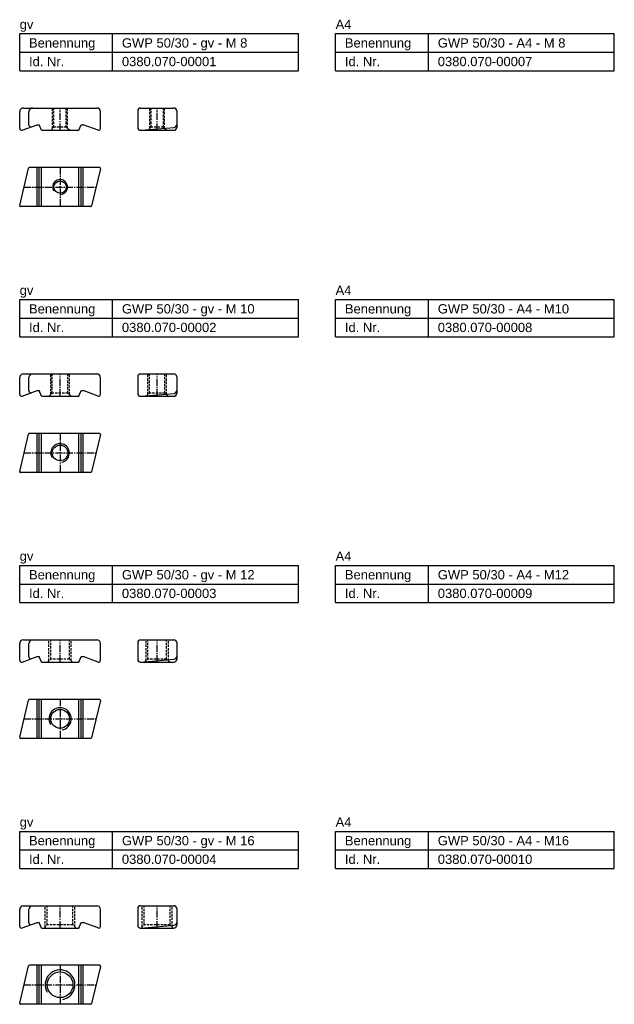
# Model space of a CAD drawing. Header units: millimetres. Extents: x 552 to 872, y 1899 to 2429.
import ezdxf

# ---------------------------------------------------------------- set-up
doc = ezdxf.new("R2010")
doc.units = ezdxf.units.MM
doc.header["$LTSCALE"] = 5
doc.linetypes.add('MITTE2', pattern=[1.125, 0.75, -0.125, 0.125, -0.125])
doc.linetypes.add('VERDECKT', pattern=[0.375, 0.25, -0.125])
doc.layers.add('HALFEN', color=2, linetype='CONTINUOUS')
doc.styles.add('ARIAL50', font='ARIAL.TTF', dxfattribs={"height": 5})

msp = doc.modelspace()

# ---------------------------------------------------------------- linework, layer by layer
at = {"layer": 'HALFEN'}
for p, q in [((552.25, 2421.33), (702.25, 2421.33)), ((552.25, 2401.33), (552.25, 2421.33)), ((602.25, 2401.33), (602.25, 2421.33)), ((702.25, 2401.33), (702.25, 2421.33)), ((722.25, 2421.33), (872.25, 2421.33)), ((722.25, 2401.33), (722.25, 2421.33)), ((772.25, 2401.33), (772.25, 2421.33)), ((872.25, 2401.33), (872.25, 2421.33)), ((552.25, 2411.33), (702.25, 2411.33)), ((722.25, 2411.33), (872.25, 2411.33)), ((552.25, 2401.33), (702.25, 2401.33)), ((722.25, 2401.33), (872.25, 2401.33)), ((552.25, 2370.33), (552.25, 2379.33)), ((554.25, 2381.33), (593.75, 2381.33)), ((557.25, 2372.15), (557.25, 2379.33)), ((595.75, 2370.33), (595.75, 2379.33)), ((615.75, 2379.83), (615.75, 2370.83)), ((617.25, 2381.33), (635.25, 2381.33)), ((636.75, 2379.83), (636.75, 2370.83)), ((553.59, 2369.39), (561.67, 2372.33)), ((561.67, 2372.33), (562.75, 2372.33)), ((564, 2369.33), (562.75, 2372.33)), ((584, 2369.33), (585.25, 2372.33)), ((585.25, 2372.33), (586.33, 2372.33)), ((594.41, 2369.39), (586.33, 2372.33)), ((564, 2369.33), (584, 2369.33)), ((617.25, 2369.33), (635.25, 2369.33)), ((617.38, 2369.33), (635.38, 2370.89)), ((552.26, 2328.94), (557.03, 2348.94)), ((595.25, 2349.33), (557.51, 2349.33)), ((561.67, 2328.33), (561.67, 2349.33)), ((562.75, 2328.33), (562.75, 2349.33)), ((564, 2328.33), (564, 2349.33)), ((584, 2328.33), (584, 2349.33)), ((585.25, 2328.33), (585.25, 2349.33)), ((586.33, 2328.33), (586.33, 2349.33)), ((595.74, 2348.71), (590.97, 2328.71)), ((590.49, 2328.33), (552.75, 2328.33)), ((552.25, 2278.33), (702.25, 2278.33)), ((552.25, 2258.33), (552.25, 2278.33)), ((602.25, 2258.33), (602.25, 2278.33)), ((702.25, 2258.33), (702.25, 2278.33)), ((722.25, 2278.33), (872.25, 2278.33)), ((722.25, 2258.33), (722.25, 2278.33)), ((772.25, 2258.33), (772.25, 2278.33)), ((872.25, 2258.33), (872.25, 2278.33)), ((552.25, 2268.33), (702.25, 2268.33)), ((722.25, 2268.33), (872.25, 2268.33)), ((552.25, 2258.33), (702.25, 2258.33)), ((722.25, 2258.33), (872.25, 2258.33)), ((552.25, 2227.33), (552.25, 2236.33)), ((554.25, 2238.33), (593.75, 2238.33)), ((557.25, 2229.15), (557.25, 2236.33)), ((595.75, 2227.33), (595.75, 2236.33)), ((615.75, 2236.83), (615.75, 2227.83)), ((617.25, 2238.33), (635.25, 2238.33)), ((636.75, 2236.83), (636.75, 2227.83)), ((553.59, 2226.39), (561.67, 2229.33)), ((561.67, 2229.33), (562.75, 2229.33)), ((564, 2226.33), (562.75, 2229.33)), ((584, 2226.33), (585.25, 2229.33)), ((585.25, 2229.33), (586.33, 2229.33)), ((594.41, 2226.39), (586.33, 2229.33)), ((564, 2226.33), (584, 2226.33)), ((617.25, 2226.33), (635.25, 2226.33)), ((617.38, 2226.33), (635.38, 2227.89)), ((552.26, 2185.94), (557.03, 2205.94)), ((595.25, 2206.33), (557.51, 2206.33)), ((561.67, 2185.33), (561.67, 2206.33)), ((562.75, 2185.33), (562.75, 2206.33)), ((564, 2185.33), (564, 2206.33)), ((584, 2185.33), (584, 2206.33)), ((585.25, 2185.33), (585.25, 2206.33)), ((586.33, 2185.33), (586.33, 2206.33)), ((595.74, 2205.71), (590.97, 2185.71)), ((590.49, 2185.33), (552.75, 2185.33)), ((552.25, 2135.33), (702.25, 2135.33)), ((552.25, 2115.33), (552.25, 2135.33)), ((602.25, 2115.33), (602.25, 2135.33)), ((702.25, 2115.33), (702.25, 2135.33)), ((722.25, 2135.33), (872.25, 2135.33)), ((722.25, 2115.33), (722.25, 2135.33)), ((772.25, 2115.33), (772.25, 2135.33)), ((872.25, 2115.33), (872.25, 2135.33)), ((552.25, 2125.33), (702.25, 2125.33)), ((722.25, 2125.33), (872.25, 2125.33)), ((552.25, 2115.33), (702.25, 2115.33)), ((722.25, 2115.33), (872.25, 2115.33)), ((552.25, 2084.33), (552.25, 2093.33)), ((554.25, 2095.33), (593.75, 2095.33)), ((557.25, 2086.15), (557.25, 2093.33)), ((595.75, 2084.33), (595.75, 2093.33)), ((615.75, 2093.83), (615.75, 2084.83)), ((617.25, 2095.33), (635.25, 2095.33)), ((636.75, 2093.83), (636.75, 2084.83)), ((553.59, 2083.39), (561.67, 2086.33)), ((561.67, 2086.33), (562.75, 2086.33)), ((564, 2083.33), (562.75, 2086.33)), ((584, 2083.33), (585.25, 2086.33)), ((585.25, 2086.33), (586.33, 2086.33)), ((594.41, 2083.39), (586.33, 2086.33)), ((564, 2083.33), (584, 2083.33)), ((617.25, 2083.33), (635.25, 2083.33)), ((617.38, 2083.33), (635.38, 2084.89)), ((552.26, 2042.94), (557.03, 2062.94)), ((595.25, 2063.33), (557.51, 2063.33)), ((561.67, 2042.33), (561.67, 2063.33)), ((562.75, 2042.33), (562.75, 2063.33)), ((564, 2042.33), (564, 2063.33)), ((584, 2042.33), (584, 2063.33)), ((585.25, 2042.33), (585.25, 2063.33)), ((586.33, 2042.33), (586.33, 2063.33)), ((595.74, 2062.71), (590.97, 2042.71)), ((590.49, 2042.33), (552.75, 2042.33)), ((552.25, 1992.33), (702.25, 1992.33)), ((552.25, 1972.33), (552.25, 1992.33)), ((602.25, 1972.33), (602.25, 1992.33)), ((702.25, 1972.33), (702.25, 1992.33)), ((722.25, 1992.33), (872.25, 1992.33)), ((722.25, 1972.33), (722.25, 1992.33)), ((772.25, 1972.33), (772.25, 1992.33)), ((872.25, 1972.33), (872.25, 1992.33)), ((552.25, 1982.33), (702.25, 1982.33)), ((722.25, 1982.33), (872.25, 1982.33)), ((552.25, 1972.33), (702.25, 1972.33)), ((722.25, 1972.33), (872.25, 1972.33)), ((552.25, 1941.33), (552.25, 1950.33)), ((554.25, 1952.33), (593.75, 1952.33)), ((557.25, 1943.15), (557.25, 1950.33)), ((595.75, 1941.33), (595.75, 1950.33)), ((615.75, 1950.83), (615.75, 1941.83)), ((617.25, 1952.33), (635.25, 1952.33)), ((636.75, 1950.83), (636.75, 1941.83)), ((553.59, 1940.39), (561.67, 1943.33)), ((561.67, 1943.33), (562.75, 1943.33)), ((564, 1940.33), (562.75, 1943.33)), ((584, 1940.33), (585.25, 1943.33)), ((585.25, 1943.33), (586.33, 1943.33)), ((594.41, 1940.39), (586.33, 1943.33)), ((564, 1940.33), (584, 1940.33)), ((617.25, 1940.33), (635.25, 1940.33)), ((617.38, 1940.33), (635.38, 1941.89)), ((552.26, 1899.94), (557.03, 1919.94)), ((595.25, 1920.33), (557.51, 1920.33)), ((561.67, 1899.33), (561.67, 1920.33)), ((562.75, 1899.33), (562.75, 1920.33)), ((564, 1899.33), (564, 1920.33)), ((584, 1899.33), (584, 1920.33)), ((585.25, 1899.33), (585.25, 1920.33)), ((586.33, 1899.33), (586.33, 1920.33)), ((595.74, 1919.71), (590.97, 1899.71)), ((590.49, 1899.33), (552.75, 1899.33))]:
    msp.add_line(p, q, dxfattribs=at)
at = {"layer": 'HALFEN', "color": 1, "linetype": 'VERDECKT'}
for p, q in [((570, 2370.33), (570, 2381.33)), ((570.68, 2371), (570.68, 2381.33)), ((577.32, 2371), (577.32, 2381.33)), ((578, 2370.33), (578, 2381.33)), ((622.25, 2370.33), (622.25, 2381.33)), ((622.93, 2371), (622.93, 2381.33)), ((629.57, 2371), (629.57, 2381.33)), ((630.25, 2370.33), (630.25, 2381.33)), ((569, 2369.33), (570.68, 2371)), ((577.32, 2371), (570.68, 2371)), ((579, 2369.33), (577.32, 2371)), ((621.25, 2369.33), (622.93, 2371)), ((629.57, 2371), (622.93, 2371)), ((631.25, 2369.33), (629.57, 2371)), ((569, 2227.19), (569, 2238.33)), ((569.81, 2228), (569.81, 2238.33)), ((578.19, 2228), (578.19, 2238.33)), ((579, 2227.19), (579, 2238.33)), ((621.25, 2227.19), (621.25, 2238.33)), ((622.06, 2228), (622.06, 2238.33)), ((630.44, 2228), (630.44, 2238.33)), ((631.25, 2227.19), (631.25, 2238.33)), ((568.14, 2226.33), (569.81, 2228)), ((578.19, 2228), (569.81, 2228)), ((579.86, 2226.33), (578.19, 2228)), ((620.39, 2226.33), (622.06, 2228)), ((630.44, 2228), (622.06, 2228)), ((632.11, 2226.33), (630.44, 2228)), ((568, 2084.05), (568, 2095.33)), ((568.95, 2085), (568.95, 2095.33)), ((579.05, 2085), (579.05, 2095.33)), ((580, 2084.05), (580, 2095.33)), ((620.25, 2084.05), (620.25, 2095.33)), ((621.2, 2085), (621.2, 2095.33)), ((631.3, 2085), (631.3, 2095.33)), ((632.25, 2084.05), (632.25, 2095.33)), ((567.27, 2083.33), (568.95, 2085)), ((579.05, 2085), (568.95, 2085)), ((580.73, 2083.33), (579.05, 2085)), ((619.52, 2083.33), (621.2, 2085)), ((631.3, 2085), (621.2, 2085)), ((632.98, 2083.33), (631.3, 2085)), ((566, 1940.92), (566, 1952.33)), ((567.08, 1942), (567.08, 1952.33)), ((580.92, 1942), (580.92, 1952.33)), ((582, 1940.92), (582, 1952.33)), ((618.25, 1940.92), (618.25, 1952.33)), ((619.33, 1942), (619.33, 1952.33)), ((633.17, 1942), (633.17, 1952.33)), ((634.25, 1940.92), (634.25, 1952.33)), ((565.41, 1940.33), (567.08, 1942)), ((580.92, 1942), (567.08, 1942)), ((582.59, 1940.33), (580.92, 1942)), ((617.66, 1940.33), (619.33, 1942)), ((633.17, 1942), (619.33, 1942)), ((634.84, 1940.33), (633.17, 1942))]:
    msp.add_line(p, q, dxfattribs=at)
at = {"layer": 'HALFEN', "color": 1, "linetype": 'MITTE2'}
for p, q in [((574, 2369.33), (574, 2381.33)), ((626.25, 2369.33), (626.25, 2381.33)), ((574, 2349.33), (574, 2328.33)), ((554.62, 2338.83), (593.38, 2338.83)), ((574, 2226.33), (574, 2238.33)), ((626.25, 2226.33), (626.25, 2238.33)), ((574, 2206.33), (574, 2185.33)), ((554.62, 2195.83), (593.38, 2195.83)), ((574, 2083.33), (574, 2095.33)), ((626.25, 2083.33), (626.25, 2095.33)), ((574, 2063.33), (574, 2042.33)), ((554.62, 2052.83), (593.38, 2052.83)), ((574, 1940.33), (574, 1952.33)), ((626.25, 1940.33), (626.25, 1952.33)), ((574, 1920.33), (574, 1899.33)), ((554.62, 1909.83), (593.38, 1909.83))]:
    msp.add_line(p, q, dxfattribs=at)
at = {"layer": 'HALFEN'}
for centre, radius in [((574, 2338.83), 3.32), ((574, 2195.83), 4.19), ((574, 2052.83), 5.05), ((574, 1909.83), 6.92)]:
    msp.add_circle(centre, radius, dxfattribs=at)
for centre, radius, start, end in [((554.25, 2379.33), 2, 90, 180), ((559.25, 2379.33), 2, 90, 180), ((593.75, 2379.33), 2, 0, 90), ((617.25, 2379.83), 1.5, 90, 180), ((635.25, 2379.83), 1.5, 0, 90), ((635.25, 2372.39), 1.5, 274.9529, 0), ((553.25, 2370.33), 1, 180, 290), ((558.25, 2372.15), 1, 180, 290), ((594.75, 2370.33), 1, 250, 0), ((617.25, 2370.83), 1.5, 180, 274.9529), ((635.25, 2370.83), 1.5, 270, 0.0037), ((557.51, 2348.83), 0.5, 90, 166.6075), ((595.25, 2348.83), 0.5, 346.6075, 90), ((552.75, 2328.83), 0.5, 166.6075, 270), ((590.49, 2328.83), 0.5, 270, 346.6075), ((554.25, 2236.33), 2, 90, 180), ((559.25, 2236.33), 2, 90, 180), ((593.75, 2236.33), 2, 0, 90), ((617.25, 2236.83), 1.5, 90, 180), ((635.25, 2236.83), 1.5, 0, 90), ((635.25, 2229.39), 1.5, 274.9529, 0), ((553.25, 2227.33), 1, 180, 290), ((558.25, 2229.15), 1, 180, 290), ((594.75, 2227.33), 1, 250, 0), ((617.25, 2227.83), 1.5, 180, 274.9529), ((635.25, 2227.83), 1.5, 270, 0.0037), ((557.51, 2205.83), 0.5, 90, 166.6075), ((595.25, 2205.83), 0.5, 346.6075, 90), ((552.75, 2185.83), 0.5, 166.6075, 270), ((590.49, 2185.83), 0.5, 270, 346.6075), ((554.25, 2093.33), 2, 90, 180), ((559.25, 2093.33), 2, 90, 180), ((593.75, 2093.33), 2, 0, 90), ((617.25, 2093.83), 1.5, 90, 180), ((635.25, 2093.83), 1.5, 0, 90), ((635.25, 2086.39), 1.5, 274.9529, 0), ((553.25, 2084.33), 1, 180, 290), ((558.25, 2086.15), 1, 180, 290), ((594.75, 2084.33), 1, 250, 0), ((617.25, 2084.83), 1.5, 180, 274.9529), ((635.25, 2084.83), 1.5, 270, 0.0037), ((557.51, 2062.83), 0.5, 90, 166.6075), ((595.25, 2062.83), 0.5, 346.6075, 90), ((552.75, 2042.83), 0.5, 166.6075, 270), ((590.49, 2042.83), 0.5, 270, 346.6075), ((554.25, 1950.33), 2, 90, 180), ((559.25, 1950.33), 2, 90, 180), ((593.75, 1950.33), 2, 0, 90), ((617.25, 1950.83), 1.5, 90, 180), ((635.25, 1950.83), 1.5, 0, 90), ((635.25, 1943.39), 1.5, 274.9529, 0), ((553.25, 1941.33), 1, 180, 290), ((558.25, 1943.15), 1, 180, 290), ((594.75, 1941.33), 1, 250, 0), ((617.25, 1941.83), 1.5, 180, 274.9529), ((635.25, 1941.83), 1.5, 270, 0.0037), ((557.51, 1919.83), 0.5, 90, 166.6075), ((595.25, 1919.83), 0.5, 346.6075, 90), ((552.75, 1899.83), 0.5, 166.6075, 270), ((590.49, 1899.83), 0.5, 270, 346.6075)]:
    msp.add_arc(centre, radius, start, end, dxfattribs=at)
at = {"layer": 'HALFEN', "color": 1}
for centre, radius in [((574, 2338.83), 4), ((574, 2195.83), 5), ((574, 2052.83), 6), ((574, 1909.83), 8)]:
    msp.add_arc(centre, radius, 280, 210, dxfattribs=at)

# ---------------------------------------------------------------- texts
at = {"layer": 'HALFEN', "style": 'ARIAL50'}
for s, p in [('gv', (552.25, 2423.83)), ('A4', (722.25, 2423.83)), ('Benennung', (557.25, 2413.83)), ('GWP 50/30 - gv - M 8', (607.25, 2413.83)), ('Benennung', (727.25, 2413.83)), ('GWP 50/30 - A4 - M 8', (777.25, 2413.83)), ('Id. Nr.', (557.25, 2403.83)), ('Id. Nr.', (727.25, 2403.83)), ('0380.070-00001', (607.25, 2403.83)), ('0380.070-00007', (777.25, 2403.83)), ('gv', (552.25, 2280.83)), ('A4', (722.25, 2280.83)), ('Benennung', (557.25, 2270.83)), ('GWP 50/30 - gv - M 10', (607.25, 2270.83)), ('Benennung', (727.25, 2270.83)), ('GWP 50/30 - A4 - M10', (777.25, 2270.83)), ('Id. Nr.', (557.25, 2260.83)), ('0380.070-00002', (607.25, 2260.83)), ('Id. Nr.', (727.25, 2260.83)), ('0380.070-00008', (777.25, 2260.83)), ('gv', (552.25, 2137.83)), ('A4', (722.25, 2137.83)), ('Benennung', (557.25, 2127.83)), ('GWP 50/30 - gv - M 12', (607.25, 2127.83)), ('Benennung', (727.25, 2127.83)), ('GWP 50/30 - A4 - M12', (777.25, 2127.83)), ('Id. Nr.', (557.25, 2117.83)), ('0380.070-00003', (607.25, 2117.83)), ('Id. Nr.', (727.25, 2117.83)), ('0380.070-00009', (777.25, 2117.83)), ('gv', (552.25, 1994.83)), ('A4', (722.25, 1994.83)), ('Benennung', (557.25, 1984.83)), ('GWP 50/30 - gv - M 16', (607.25, 1984.83)), ('Benennung', (727.25, 1984.83)), ('GWP 50/30 - A4 - M16', (777.25, 1984.83)), ('Id. Nr.', (557.25, 1974.83)), ('0380.070-00004', (607.25, 1974.83)), ('Id. Nr.', (727.25, 1974.83)), ('0380.070-00010', (777.25, 1974.83))]:
    msp.add_text(s, height=5, dxfattribs=at).set_placement(p)

doc.saveas('drawing.dxf')
